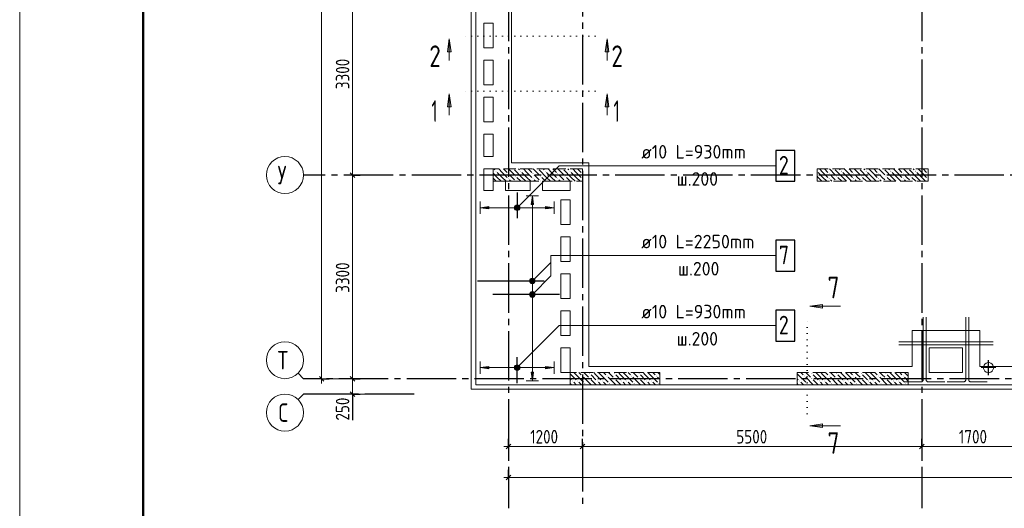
# Model space of a CAD drawing. Header units: millimetres. Extents: x 0 to 31770, y 0 to 42000.
# Tile 5 of 13: x 0 to 15960, y 15930 to 23848. Entities that reach past the tile are written whole.
import ezdxf

# ---------------------------------------------------------------- set-up
doc = ezdxf.new("R2010")
doc.units = ezdxf.units.MM
for name, pattern in [('______2', [270, 200, -70]), ('______5', [1100, 800, -100, 100, -100]), ('______9', [100, 0, -100])]:
    doc.linetypes.add(name, pattern=pattern)
for name, color, linetype, lineweight in [('Standard', 7, 'Continuous', 25), ('ЖБ Перекрытие верхний уровень', 7, 'Continuous', 35), ('ЖБ Пилон', 7, 'Continuous', 35), ('Обрамление проемов стержнями', 7, 'Continuous', 25), ('Оси', 40, '______5', 18), ('Позиционная метка линия выноска', 7, 'Continuous', 13), ('Позиционная метка номер позиции', 7, 'Continuous', 13), ('Размерная выноска', 7, 'Continuous', 13), ('Узлы символ', 7, 'Continuous', 25)]:
    doc.layers.add(name, color=color, linetype=linetype, lineweight=lineweight)
doc.layers.add('Обрамление П-обр. равн.', color=7, linetype='Continuous', lineweight=25, true_color=0x5f1e0f)
doc.styles.add('GOST 2.304-81', font='txt')
doc.styles.add('ISOCPEUR', font='txt')

msp = doc.modelspace()

# ---------------------------------------------------------------- hatches: boundary and pattern name
at = {"layer": 'ЖБ Пилон', "linetype": 'Continuous', "lineweight": 18, "transparency": 33554687}
for points in [[(7714, 21393), (7721, 21400), (7727, 21393), (7721, 21387)], [(8004, 21430), (8001, 21427), (7998, 21430)], [(8114, 21393), (8121, 21400), (8127, 21393), (8121, 21387)], [(8404, 21430), (8401, 21427), (8398, 21430)], [(8514, 21393), (8521, 21400), (8527, 21393), (8521, 21387)], [(8804, 21430), (8801, 21427), (8798, 21430)], [(8914, 21393), (8921, 21400), (8927, 21393), (8921, 21387)], [(12924, 21397), (12927, 21393), (12924, 21390)], [(13204, 21430), (13201, 21427), (13198, 21430)], [(13314, 21393), (13321, 21400), (13327, 21393), (13321, 21387)], [(13604, 21430), (13601, 21427), (13598, 21430)], [(13714, 21393), (13721, 21400), (13727, 21393), (13721, 21387)], [(14004, 21430), (14001, 21427), (13998, 21430)], [(14114, 21393), (14121, 21400), (14127, 21393), (14121, 21387)], [(14404, 21430), (14401, 21427), (14398, 21430)], [(14514, 21393), (14521, 21400), (14527, 21393), (14521, 21387)], [(7914, 21353), (7921, 21360), (7927, 21353), (7921, 21347)], [(7914, 21273), (7921, 21280), (7927, 21273), (7921, 21267)], [(8034, 21313), (8041, 21320), (8047, 21313), (8041, 21307)], [(8034, 21233), (8041, 21240), (8047, 21233), (8044, 21230), (8038, 21230)], [(8314, 21353), (8321, 21360), (8327, 21353), (8321, 21347)], [(8314, 21273), (8321, 21280), (8327, 21273), (8321, 21267)], [(8434, 21313), (8441, 21320), (8447, 21313), (8441, 21307)], [(8434, 21233), (8441, 21240), (8447, 21233), (8444, 21230), (8438, 21230)], [(8714, 21353), (8721, 21360), (8727, 21353), (8721, 21347)], [(8714, 21273), (8721, 21280), (8727, 21273), (8721, 21267)], [(8834, 21313), (8841, 21320), (8847, 21313), (8841, 21307)], [(8834, 21233), (8841, 21240), (8847, 21233), (8844, 21230), (8838, 21230)], [(9114, 21353), (9121, 21360), (9124, 21357), (9124, 21350), (9121, 21347)], [(9114, 21273), (9121, 21280), (9124, 21277), (9124, 21270), (9121, 21267)], [(13114, 21353), (13121, 21360), (13127, 21353), (13121, 21347)], [(13114, 21273), (13121, 21280), (13127, 21273), (13121, 21267)], [(13234, 21313), (13241, 21320), (13247, 21313), (13241, 21307)], [(13234, 21233), (13241, 21240), (13247, 21233), (13244, 21230), (13238, 21230)], [(13514, 21353), (13521, 21360), (13527, 21353), (13521, 21347)], [(13514, 21273), (13521, 21280), (13527, 21273), (13521, 21267)], [(13634, 21313), (13641, 21320), (13647, 21313), (13641, 21307)], [(13634, 21233), (13641, 21240), (13647, 21233), (13644, 21230), (13638, 21230)], [(13914, 21353), (13921, 21360), (13927, 21353), (13921, 21347)], [(13914, 21273), (13921, 21280), (13927, 21273), (13921, 21267)], [(14034, 21313), (14041, 21320), (14047, 21313), (14041, 21307)], [(14034, 21233), (14041, 21240), (14047, 21233), (14044, 21230), (14038, 21230)], [(14314, 21353), (14321, 21360), (14327, 21353), (14321, 21347)], [(14314, 21273), (14321, 21280), (14327, 21273), (14321, 21267)], [(14434, 21313), (14441, 21320), (14447, 21313), (14441, 21307)], [(14434, 21233), (14441, 21240), (14447, 21233), (14444, 21230), (14438, 21230)], [(14714, 21353), (14721, 21360), (14724, 21357), (14724, 21350), (14721, 21347)], [(14714, 21273), (14721, 21280), (14724, 21277), (14724, 21270), (14721, 21267)], [(9114, 18073), (9121, 18080), (9127, 18073), (9121, 18067)], [(9234, 18113), (9241, 18120), (9247, 18113), (9241, 18107)], [(9234, 18033), (9241, 18040), (9247, 18033), (9241, 18027)], [(9514, 18073), (9521, 18080), (9527, 18073), (9521, 18067)], [(9634, 18113), (9641, 18120), (9647, 18113), (9641, 18107)], [(9634, 18033), (9641, 18040), (9647, 18033), (9641, 18027)], [(9914, 18073), (9921, 18080), (9927, 18073), (9921, 18067)], [(10034, 18113), (10041, 18120), (10047, 18113), (10041, 18107)], [(10034, 18033), (10041, 18040), (10047, 18033), (10041, 18027)], [(10314, 18073), (10321, 18080), (10327, 18073), (10321, 18067)], [(12714, 18073), (12721, 18080), (12727, 18073), (12721, 18067)], [(12834, 18113), (12841, 18120), (12847, 18113), (12841, 18107)], [(12834, 18033), (12841, 18040), (12847, 18033), (12841, 18027)], [(13114, 18073), (13121, 18080), (13127, 18073), (13121, 18067)], [(13234, 18113), (13241, 18120), (13247, 18113), (13241, 18107)], [(13234, 18033), (13241, 18040), (13247, 18033), (13241, 18027)], [(13514, 18073), (13521, 18080), (13527, 18073), (13521, 18067)], [(13634, 18113), (13641, 18120), (13647, 18113), (13641, 18107)], [(13634, 18033), (13641, 18040), (13647, 18033), (13641, 18027)], [(13914, 18073), (13921, 18080), (13927, 18073), (13921, 18067)], [(14034, 18113), (14041, 18120), (14047, 18113), (14041, 18107)], [(14034, 18033), (14041, 18040), (14047, 18033), (14041, 18027)], [(14314, 18073), (14321, 18080), (14327, 18073), (14321, 18067)], [(8954, 17993), (8961, 18000), (8967, 17993), (8961, 17987)], [(9034, 17993), (9041, 18000), (9047, 17993), (9041, 17987)], [(9154, 17953), (9161, 17960), (9167, 17953), (9161, 17947)], [(9354, 17993), (9361, 18000), (9367, 17993), (9361, 17987)], [(9434, 17993), (9441, 18000), (9447, 17993), (9441, 17987)], [(9554, 17953), (9561, 17960), (9567, 17953), (9561, 17947)], [(9754, 17993), (9761, 18000), (9767, 17993), (9761, 17987)], [(9834, 17993), (9841, 18000), (9847, 17993), (9841, 17987)], [(9954, 17953), (9961, 17960), (9967, 17953), (9961, 17947)], [(10154, 17993), (10161, 18000), (10167, 17993), (10161, 17987)], [(10234, 17993), (10241, 18000), (10247, 17993), (10241, 17987)], [(10354, 17953), (10361, 17960), (10367, 17953), (10361, 17947)], [(12634, 17993), (12641, 18000), (12647, 17993), (12641, 17987)], [(12754, 17953), (12761, 17960), (12767, 17953), (12761, 17947)], [(12954, 17993), (12961, 18000), (12967, 17993), (12961, 17987)], [(13034, 17993), (13041, 18000), (13047, 17993), (13041, 17987)], [(13154, 17953), (13161, 17960), (13167, 17953), (13161, 17947)], [(13354, 17993), (13361, 18000), (13367, 17993), (13361, 17987)], [(13434, 17993), (13441, 18000), (13447, 17993), (13441, 17987)], [(13554, 17953), (13561, 17960), (13567, 17953), (13561, 17947)], [(13754, 17993), (13761, 18000), (13767, 17993), (13761, 17987)], [(13834, 17993), (13841, 18000), (13847, 17993), (13841, 17987)], [(13954, 17953), (13961, 17960), (13967, 17953), (13961, 17947)], [(14154, 17993), (14161, 18000), (14167, 17993), (14161, 17987)], [(14234, 17993), (14241, 18000), (14247, 17993), (14241, 17987)], [(14354, 17953), (14361, 17960), (14367, 17953), (14361, 17947)]]:
    msp.add_hatch(color=7, dxfattribs=at).paths.add_polyline_path(points, flags=16)
at = {"layer": 'Обрамление П-обр. равн.', "linetype": 'Continuous', "lineweight": 13, "transparency": 33554687}
for points in [[(8330, 20855), (8310, 20995), (8290, 20855)], [(8032, 20781), (8032, 20819), (8026, 20800)], [(8032, 20819), (8045, 20768), (8045, 20832)], [(8032, 20819), (8032, 20781), (8045, 20768)], [(8045, 20832), (8064, 20762), (8064, 20838)], [(8045, 20832), (8045, 20768), (8064, 20762)], [(8064, 20838), (8064, 20762), (8083, 20768)], [(8064, 20838), (8083, 20768), (8083, 20832)], [(8083, 20832), (8083, 20768), (8096, 20781)], [(8083, 20832), (8096, 20781), (8096, 20819)], [(8096, 20819), (8096, 20781), (8102, 20800)], [(8524, 20780), (8664, 20800), (8524, 20820)], [(8273, 19395), (8348, 19395), (8342, 19414)], [(8273, 19395), (8342, 19414), (8278, 19414)], [(8278, 19376), (8348, 19395), (8273, 19395)], [(8278, 19414), (8342, 19414), (8329, 19427)], [(8278, 19414), (8329, 19427), (8291, 19427)], [(8278, 19376), (8342, 19376), (8348, 19395)], [(8291, 19363), (8342, 19376), (8278, 19376)], [(8291, 19427), (8329, 19427), (8310, 19433)], [(8291, 19363), (8329, 19363), (8342, 19376)], [(8329, 19363), (8291, 19363), (8310, 19358)], [(8032, 18191), (8032, 18229), (8026, 18210)], [(8032, 18229), (8045, 18178), (8045, 18242)], [(8032, 18229), (8032, 18191), (8045, 18178)], [(8045, 18242), (8064, 18173), (8064, 18248)], [(8045, 18242), (8045, 18178), (8064, 18173)], [(8064, 18248), (8064, 18173), (8083, 18178)], [(8064, 18248), (8083, 18178), (8083, 18242)], [(8083, 18242), (8083, 18178), (8096, 18191)], [(8083, 18242), (8096, 18191), (8096, 18229)], [(8096, 18229), (8096, 18191), (8102, 18210)], [(8524, 18190), (8664, 18210), (8524, 18230)]]:
    msp.add_hatch(color=7, dxfattribs=at).paths.add_polyline_path(points)
for points in [[(7604, 20780), (7464, 20800), (7604, 20820)], [(7604, 18190), (7464, 18210), (7604, 18230)], [(8330, 18135), (8310, 17995), (8290, 18135)]]:
    msp.add_hatch(color=7, dxfattribs=at).paths.add_polyline_path(points, flags=16)
at = {"layer": 'Позиционная метка номер позиции', "linetype": 'Continuous', "lineweight": 13, "transparency": 33554687}
for points in [[(8021, 20811), (8096, 20768), (8032, 20832)], [(8021, 20789), (8075, 20757), (8021, 20811)], [(8021, 20811), (8075, 20757), (8096, 20768)], [(8053, 20757), (8021, 20789), (8032, 20768)], [(8021, 20789), (8053, 20757), (8075, 20757)], [(8032, 20832), (8107, 20789), (8053, 20843)], [(8032, 20832), (8096, 20768), (8107, 20789)], [(8053, 20843), (8107, 20789), (8107, 20811)], [(8053, 20843), (8107, 20811), (8075, 20843)], [(8075, 20843), (8107, 20811), (8096, 20832)], [(8267, 19626), (8342, 19583), (8278, 19647)], [(8278, 19647), (8353, 19604), (8299, 19658)], [(8278, 19647), (8342, 19583), (8353, 19604)], [(8299, 19658), (8353, 19604), (8353, 19626)], [(8299, 19658), (8353, 19626), (8322, 19658)], [(8322, 19658), (8353, 19626), (8342, 19647)], [(8267, 19604), (8322, 19572), (8267, 19626)], [(8267, 19626), (8322, 19572), (8342, 19583)], [(8299, 19572), (8267, 19604), (8278, 19583)], [(8267, 19604), (8299, 19572), (8322, 19572)], [(8267, 19406), (8342, 19363), (8278, 19427)], [(8267, 19384), (8322, 19352), (8267, 19406)], [(8267, 19406), (8322, 19352), (8342, 19363)], [(8299, 19352), (8267, 19384), (8278, 19363)], [(8267, 19384), (8299, 19352), (8322, 19352)], [(8278, 19427), (8353, 19384), (8299, 19438)], [(8278, 19427), (8342, 19363), (8353, 19384)], [(8299, 19438), (8353, 19384), (8353, 19406)], [(8299, 19438), (8353, 19406), (8322, 19438)], [(8322, 19438), (8353, 19406), (8342, 19427)], [(8021, 18221), (8096, 18178), (8032, 18242)], [(8021, 18199), (8075, 18167), (8021, 18221)], [(8021, 18221), (8075, 18167), (8096, 18178)], [(8053, 18167), (8021, 18199), (8032, 18178)], [(8021, 18199), (8053, 18167), (8075, 18167)], [(8032, 18242), (8107, 18199), (8053, 18253)], [(8032, 18242), (8096, 18178), (8107, 18199)], [(8053, 18253), (8107, 18199), (8107, 18221)], [(8053, 18253), (8107, 18221), (8075, 18253)], [(8075, 18253), (8107, 18221), (8096, 18242)]]:
    msp.add_hatch(color=7, dxfattribs=at).paths.add_polyline_path(points)
at = {"layer": 'Узлы символ', "linetype": 'Continuous', "lineweight": 13, "transparency": 33554687}
for points in [[(6933, 23326), (6963, 23536), (6993, 23326)], [(9490, 23326), (9520, 23536), (9550, 23326)], [(6933, 22436), (6963, 22646), (6993, 22436)], [(9490, 22436), (9520, 22646), (9550, 22436)], [(13015, 19175), (12805, 19205), (13015, 19235)], [(13015, 17238), (12805, 17268), (13015, 17298)]]:
    msp.add_hatch(color=7, dxfattribs=at).paths.add_polyline_path(points, flags=16)

# ---------------------------------------------------------------- linework, layer by layer
at = {"layer": 'Standard', "color": 7, "linetype": 'Continuous', "lineweight": 13, "transparency": 33554687}
for p, q in [((5394, 24630), (5394, 21330)), ((5394, 21330), (5394, 18030)), ((4600, 18030), (4512, 18118)), ((4600, 18030), (5802, 18030)), ((4894, 18030), (4894, 17955)), ((5394, 18030), (5394, 17780)), ((4600, 17780), (4512, 17692)), ((4600, 17780), (5802, 17780)), ((5394, 17780), (5394, 17705)), ((7924, 16930), (7849, 16930)), ((7924, 16930), (9124, 16930)), ((9124, 16930), (14624, 16930)), ((14624, 16930), (16324, 16930)), ((7924, 16430), (7849, 16430)), ((7924, 16430), (26374, 16430))]:
    msp.add_line(p, q, dxfattribs=at)
at = {"layer": 'Standard', "color": 251, "linetype": 'Continuous', "lineweight": -3, "true_color": 0x656565, "transparency": 33554687}
for p, q in [((5394, 21330), (5269, 21330)), ((5394, 21330), (5519, 21330)), ((5394, 21330), (5394, 21330)), ((4894, 18030), (4769, 18030)), ((4894, 18030), (5019, 18030)), ((4894, 18030), (4894, 18030)), ((5394, 18030), (5269, 18030)), ((5394, 18030), (5519, 18030)), ((5394, 18030), (5394, 18030)), ((5394, 17780), (5269, 17780)), ((5394, 17780), (5519, 17780)), ((5394, 17780), (5394, 17780)), ((7924, 16930), (7924, 17055)), ((7924, 16930), (7924, 16805)), ((7924, 16930), (7924, 16930)), ((9124, 16930), (9124, 17055)), ((9124, 16930), (9124, 16805)), ((9124, 16930), (9124, 16930)), ((14624, 16930), (14624, 17055)), ((14624, 16930), (14624, 16805)), ((14624, 16930), (14624, 16930)), ((7924, 16430), (7924, 16555)), ((7924, 16430), (7924, 16305)), ((7924, 16430), (7924, 16430))]:
    msp.add_line(p, q, dxfattribs=at)
at = {"layer": 'Standard', "color": 7, "linetype": 'Continuous', "lineweight": 25, "transparency": 33554687}
for p, q in [((5357, 21367), (5431, 21292)), ((4857, 18068), (4931, 17992)), ((5357, 18068), (5431, 17992)), ((5357, 17817), (5431, 17742)), ((7886, 16892), (7961, 16968)), ((9086, 16892), (9161, 16968)), ((14586, 16892), (14661, 16968)), ((7886, 16392), (7961, 16468))]:
    msp.add_line(p, q, dxfattribs=at)
at = {"layer": 'Standard', "color": 8, "linetype": '______5', "lineweight": -3, "transparency": 33554687}
for p, q in [((15824, 18210), (15585, 18210)), ((15704, 18090), (15704, 18330))]:
    msp.add_line(p, q, dxfattribs=at)
at = {"layer": 'Standard', "color": 7, "linetype": 'Continuous', "lineweight": 13, "transparency": 33554687}
msp.add_lwpolyline([(0, 0), (29700, 0), (29700, 42000), (0, 42000), (0, 0)], close=True, dxfattribs=at)
at = {"layer": 'Standard', "color": 7, "linetype": 'Continuous', "lineweight": 50, "transparency": 33554687}
msp.add_lwpolyline([(2000, 41500), (29200, 41500), (29200, 500), (2000, 500), (2000, 41500)], close=True, dxfattribs=at)
at = {"layer": 'Standard', "color": 254, "linetype": 'Continuous', "lineweight": 18, "true_color": 0xc4c4ff, "transparency": 33554687}
msp.add_lwpolyline([(7319, 17859), (22425, 17859), (22425, 39571), (7319, 39571), (7319, 17859)], dxfattribs=at)
at = {"layer": 'Standard', "color": 7, "linetype": 'Continuous', "lineweight": 13, "transparency": 33554687}
msp.add_lwpolyline([(4894, 39070), (4894, 28141), (4894, 28141), (4894, 18030)], dxfattribs=at)
at = {"layer": 'ЖБ Перекрытие верхний уровень', "color": 7, "linetype": 'Continuous', "lineweight": 18, "transparency": 33554687}
for p, q in [((7394, 39500), (7394, 17930)), ((7524, 23390), (7524, 23790)), ((7524, 23790), (7674, 23790)), ((7674, 23790), (7674, 23390)), ((7674, 23390), (7524, 23390)), ((7524, 22790), (7524, 23190)), ((7524, 23190), (7674, 23190)), ((7674, 23190), (7674, 22790)), ((7674, 22790), (7524, 22790)), ((7524, 22190), (7524, 22590)), ((7524, 22590), (7674, 22590)), ((7674, 22590), (7674, 22190)), ((7674, 22190), (7524, 22190)), ((7524, 21630), (7524, 21990)), ((7524, 21990), (7674, 21990)), ((7674, 21990), (7674, 21630)), ((7674, 21630), (7524, 21630)), ((7524, 21080), (7524, 21430)), ((7524, 21430), (7674, 21430)), ((7674, 21430), (7674, 21080)), ((7874, 21080), (7874, 21230)), ((7874, 21230), (8274, 21230)), ((8274, 21230), (8274, 21080)), ((8474, 21230), (8924, 21230)), ((8474, 21080), (8474, 21230)), ((8924, 21230), (8924, 21080)), ((7674, 21080), (7524, 21080)), ((8274, 21080), (7874, 21080)), ((8924, 21080), (8474, 21080)), ((8774, 20530), (8774, 20930)), ((8774, 20930), (8924, 20930)), ((8924, 20930), (8924, 20530)), ((8924, 20530), (8774, 20530)), ((8774, 19930), (8774, 20330)), ((8774, 20330), (8924, 20330)), ((8924, 20330), (8924, 19930)), ((8924, 19930), (8774, 19930)), ((8774, 19330), (8774, 19730)), ((8774, 19730), (8924, 19730)), ((8924, 19730), (8924, 19330)), ((8924, 19330), (8774, 19330)), ((8774, 18730), (8774, 19130)), ((8774, 19130), (8924, 19130)), ((8924, 19130), (8924, 18730)), ((8924, 18730), (8774, 18730)), ((8774, 18130), (8774, 18530)), ((8774, 18530), (8924, 18530)), ((8924, 18530), (8924, 18130)), ((15284, 18530), (14744, 18530)), ((14744, 18530), (14744, 18130)), ((15284, 18130), (15284, 18530)), ((15632, 18247), (15625, 18223)), ((15625, 18223), (15625, 18197)), ((15625, 18197), (15632, 18173)), ((15647, 18267), (15632, 18247)), ((15668, 18282), (15647, 18267)), ((15692, 18290), (15668, 18282)), ((15717, 18290), (15692, 18290)), ((15741, 18282), (15717, 18290)), ((15761, 18267), (15741, 18282)), ((15776, 18247), (15761, 18267)), ((15784, 18223), (15776, 18247)), ((15776, 18173), (15784, 18197)), ((15784, 18197), (15784, 18223)), ((8924, 18130), (8774, 18130)), ((14744, 18130), (15284, 18130)), ((15632, 18173), (15647, 18153)), ((15647, 18153), (15668, 18138)), ((15668, 18138), (15692, 18130)), ((15692, 18130), (15717, 18130)), ((15717, 18130), (15741, 18138)), ((15741, 18138), (15761, 18153)), ((15761, 18153), (15776, 18173)), ((7394, 17930), (22024, 17930))]:
    msp.add_line(p, q, dxfattribs=at)
at = {"layer": 'ЖБ Пилон', "color": 253, "linetype": '______2', "lineweight": 13, "true_color": 0xa0a0a0, "transparency": 33554687}
for p, q in [((9124, 21430), (7674, 21430)), ((7674, 21430), (7674, 21230)), ((9124, 21230), (9124, 21430)), ((14724, 21430), (12924, 21430)), ((12924, 21430), (12924, 21230)), ((14724, 21230), (14724, 21430)), ((7674, 21230), (9124, 21230)), ((12924, 21230), (14724, 21230)), ((10374, 18130), (8924, 18130)), ((8924, 18130), (8924, 17930)), ((10374, 17930), (10374, 18130)), ((14404, 18130), (12604, 18130)), ((12604, 18130), (12604, 17930)), ((14404, 17930), (14404, 18130)), ((8924, 17930), (10374, 17930)), ((12604, 17930), (14404, 17930))]:
    msp.add_line(p, q, dxfattribs=at)
at = {"layer": 'ЖБ Пилон', "color": 9, "linetype": 'Continuous', "lineweight": 18, "true_color": 0xc7c7c7, "transparency": 33554687}
for p, q in [((7684, 21430), (7701, 21413)), ((7821, 21373), (7764, 21430)), ((7844, 21430), (7901, 21373)), ((7924, 21430), (8021, 21333)), ((8141, 21293), (8021, 21413)), ((8084, 21430), (8101, 21413)), ((8221, 21373), (8164, 21430)), ((8244, 21430), (8301, 21373)), ((8324, 21430), (8421, 21333)), ((8541, 21293), (8421, 21413)), ((8484, 21430), (8501, 21413)), ((8621, 21373), (8564, 21430)), ((8644, 21430), (8701, 21373)), ((8724, 21430), (8821, 21333)), ((8941, 21293), (8821, 21413)), ((8884, 21430), (8901, 21413)), ((9021, 21373), (8964, 21430)), ((9044, 21430), (9101, 21373)), ((13021, 21373), (12964, 21430)), ((13044, 21430), (13101, 21373)), ((13124, 21430), (13221, 21333)), ((13341, 21293), (13221, 21413)), ((13284, 21430), (13301, 21413)), ((13421, 21373), (13364, 21430)), ((13444, 21430), (13501, 21373)), ((13524, 21430), (13621, 21333)), ((13741, 21293), (13621, 21413)), ((13684, 21430), (13701, 21413)), ((13821, 21373), (13764, 21430)), ((13844, 21430), (13901, 21373)), ((13924, 21430), (14021, 21333)), ((14141, 21293), (14021, 21413)), ((14084, 21430), (14101, 21413)), ((14221, 21373), (14164, 21430)), ((14244, 21430), (14301, 21373)), ((14324, 21430), (14421, 21333)), ((14541, 21293), (14421, 21413)), ((14484, 21430), (14501, 21413)), ((14621, 21373), (14564, 21430)), ((14644, 21430), (14701, 21373)), ((7741, 21293), (7674, 21360)), ((7674, 21280), (7724, 21230)), ((7741, 21373), (7821, 21293)), ((7741, 21293), (7804, 21230)), ((7821, 21373), (7901, 21293)), ((7821, 21293), (7884, 21230)), ((7981, 21293), (7941, 21333)), ((7941, 21253), (7964, 21230)), ((8021, 21253), (7981, 21293)), ((8061, 21293), (8124, 21230)), ((8141, 21373), (8221, 21293)), ((8141, 21293), (8204, 21230)), ((8221, 21373), (8301, 21293)), ((8221, 21293), (8284, 21230)), ((8381, 21293), (8341, 21333)), ((8341, 21253), (8364, 21230)), ((8421, 21253), (8381, 21293)), ((8461, 21293), (8524, 21230)), ((8541, 21373), (8621, 21293)), ((8541, 21293), (8604, 21230)), ((8621, 21373), (8701, 21293)), ((8621, 21293), (8684, 21230)), ((8781, 21293), (8741, 21333)), ((8741, 21253), (8764, 21230)), ((8821, 21253), (8781, 21293)), ((8861, 21293), (8924, 21230)), ((8941, 21373), (9021, 21293)), ((8941, 21293), (9004, 21230)), ((9021, 21373), (9101, 21293)), ((9021, 21293), (9084, 21230)), ((12941, 21293), (12924, 21310)), ((12924, 21230), (12924, 21230)), ((12941, 21373), (13021, 21293)), ((12941, 21293), (13004, 21230)), ((13021, 21373), (13101, 21293)), ((13021, 21293), (13084, 21230)), ((13181, 21293), (13141, 21333)), ((13141, 21253), (13164, 21230)), ((13221, 21253), (13181, 21293)), ((13261, 21293), (13324, 21230)), ((13341, 21373), (13421, 21293)), ((13341, 21293), (13404, 21230)), ((13421, 21373), (13501, 21293)), ((13421, 21293), (13484, 21230)), ((13581, 21293), (13541, 21333)), ((13541, 21253), (13564, 21230)), ((13621, 21253), (13581, 21293)), ((13661, 21293), (13724, 21230)), ((13741, 21373), (13821, 21293)), ((13741, 21293), (13804, 21230)), ((13821, 21373), (13901, 21293)), ((13821, 21293), (13884, 21230)), ((13981, 21293), (13941, 21333)), ((13941, 21253), (13964, 21230)), ((14021, 21253), (13981, 21293)), ((14061, 21293), (14124, 21230)), ((14141, 21373), (14221, 21293)), ((14141, 21293), (14204, 21230)), ((14221, 21373), (14301, 21293)), ((14221, 21293), (14284, 21230)), ((14381, 21293), (14341, 21333)), ((14341, 21253), (14364, 21230)), ((14421, 21253), (14381, 21293)), ((14461, 21293), (14524, 21230)), ((14541, 21373), (14621, 21293)), ((14541, 21293), (14604, 21230)), ((14621, 21373), (14701, 21293)), ((14621, 21293), (14684, 21230)), ((8941, 18093), (8924, 18110)), ((8941, 18093), (9021, 18013)), ((8984, 18130), (9021, 18093)), ((9021, 18093), (9141, 17973)), ((9064, 18130), (9101, 18093)), ((9141, 18053), (9261, 17933)), ((9181, 18093), (9144, 18130)), ((9221, 18053), (9181, 18093)), ((9261, 18093), (9341, 18013)), ((9341, 18093), (9304, 18130)), ((9341, 18093), (9421, 18013)), ((9384, 18130), (9421, 18093)), ((9421, 18093), (9541, 17973)), ((9464, 18130), (9501, 18093)), ((9541, 18053), (9661, 17933)), ((9581, 18093), (9544, 18130)), ((9621, 18053), (9581, 18093)), ((9661, 18093), (9741, 18013)), ((9741, 18093), (9704, 18130)), ((9741, 18093), (9821, 18013)), ((9784, 18130), (9821, 18093)), ((9821, 18093), (9941, 17973)), ((9864, 18130), (9901, 18093)), ((9941, 18053), (10061, 17933)), ((9981, 18093), (9944, 18130)), ((10021, 18053), (9981, 18093)), ((10061, 18093), (10141, 18013)), ((10141, 18093), (10104, 18130)), ((10141, 18093), (10221, 18013)), ((10184, 18130), (10221, 18093)), ((10221, 18093), (10341, 17973)), ((10264, 18130), (10301, 18093)), ((10341, 18053), (10374, 18020)), ((10374, 18100), (10344, 18130)), ((12604, 18110), (12621, 18093)), ((12621, 18093), (12741, 17973)), ((12664, 18130), (12701, 18093)), ((12741, 18053), (12861, 17933)), ((12781, 18093), (12744, 18130)), ((12821, 18053), (12781, 18093)), ((12861, 18093), (12941, 18013)), ((12941, 18093), (12904, 18130)), ((12941, 18093), (13021, 18013)), ((12984, 18130), (13021, 18093)), ((13021, 18093), (13141, 17973)), ((13064, 18130), (13101, 18093)), ((13141, 18053), (13261, 17933)), ((13181, 18093), (13144, 18130)), ((13221, 18053), (13181, 18093)), ((13261, 18093), (13341, 18013)), ((13341, 18093), (13304, 18130)), ((13341, 18093), (13421, 18013)), ((13384, 18130), (13421, 18093)), ((13421, 18093), (13541, 17973)), ((13464, 18130), (13501, 18093)), ((13541, 18053), (13661, 17933)), ((13581, 18093), (13544, 18130)), ((13621, 18053), (13581, 18093)), ((13661, 18093), (13741, 18013)), ((13741, 18093), (13704, 18130)), ((13741, 18093), (13821, 18013)), ((13784, 18130), (13821, 18093)), ((13821, 18093), (13941, 17973)), ((13864, 18130), (13901, 18093)), ((13941, 18053), (14061, 17933)), ((13981, 18093), (13944, 18130)), ((14021, 18053), (13981, 18093)), ((14061, 18093), (14141, 18013)), ((14141, 18093), (14104, 18130)), ((14141, 18093), (14221, 18013)), ((14184, 18130), (14221, 18093)), ((14221, 18093), (14341, 17973)), ((14264, 18130), (14301, 18093)), ((14341, 18053), (14404, 17990)), ((14381, 18093), (14344, 18130)), ((14404, 18070), (14381, 18093)), ((8924, 18030), (8941, 18013)), ((8924, 17950), (8944, 17930)), ((9021, 17933), (8981, 17973)), ((9024, 17930), (9021, 17933)), ((9061, 17973), (9104, 17930)), ((9181, 17933), (9184, 17930)), ((9261, 18013), (9344, 17930)), ((9421, 17933), (9381, 17973)), ((9424, 17930), (9421, 17933)), ((9461, 17973), (9504, 17930)), ((9581, 17933), (9584, 17930)), ((9661, 18013), (9744, 17930)), ((9821, 17933), (9781, 17973)), ((9824, 17930), (9821, 17933)), ((9861, 17973), (9904, 17930)), ((9981, 17933), (9984, 17930)), ((10061, 18013), (10144, 17930)), ((10221, 17933), (10181, 17973)), ((10224, 17930), (10221, 17933)), ((10261, 17973), (10304, 17930)), ((12604, 18030), (12621, 18013)), ((12621, 17933), (12604, 17950)), ((12624, 17930), (12621, 17933)), ((12661, 17973), (12704, 17930)), ((12781, 17933), (12784, 17930)), ((12861, 18013), (12944, 17930)), ((13021, 17933), (12981, 17973)), ((13024, 17930), (13021, 17933)), ((13061, 17973), (13104, 17930)), ((13181, 17933), (13184, 17930)), ((13261, 18013), (13344, 17930)), ((13421, 17933), (13381, 17973)), ((13424, 17930), (13421, 17933)), ((13461, 17973), (13504, 17930)), ((13581, 17933), (13584, 17930)), ((13661, 18013), (13744, 17930)), ((13821, 17933), (13781, 17973)), ((13824, 17930), (13821, 17933)), ((13861, 17973), (13904, 17930)), ((13981, 17933), (13984, 17930)), ((14061, 18013), (14144, 17930)), ((14221, 17933), (14181, 17973)), ((14224, 17930), (14221, 17933)), ((14261, 17973), (14304, 17930)), ((14381, 17933), (14384, 17930))]:
    msp.add_line(p, q, dxfattribs=at)
at = {"layer": 'Обрамление П-обр. равн.', "color": 7, "linetype": 'Continuous', "lineweight": 13, "transparency": 33554687}
for p, q in [((10056, 21480), (12098, 21480)), ((10056, 20025), (12142, 20025)), ((10056, 18890), (12098, 18890))]:
    msp.add_line(p, q, dxfattribs=at)
at = {"layer": 'Обрамление П-обр. равн.', "color": 7, "linetype": 'Continuous', "lineweight": 25, "transparency": 33554687}
for p, q in [((8064, 21050), (8064, 20630)), ((7419, 19615), (8499, 19615)), ((8749, 19395), (7669, 19395)), ((8064, 17960), (8064, 18380))]:
    msp.add_line(p, q, dxfattribs=at)
at = {"layer": 'Обрамление П-обр. равн.', "color": 251, "linetype": 'Continuous', "lineweight": 13, "true_color": 0x494949, "transparency": 33554687}
for p, q in [((8310, 20995), (8210, 20995)), ((8310, 20995), (8290, 20855)), ((8330, 20855), (8310, 20995)), ((8310, 20995), (8410, 20995)), ((8310, 20995), (8310, 20995)), ((7464, 20800), (7464, 20900)), ((7464, 20800), (7604, 20820)), ((7604, 20780), (7464, 20800)), ((7464, 20800), (7464, 20700)), ((7464, 20800), (7464, 20800)), ((7604, 20820), (7604, 20780)), ((7604, 20800), (8034, 20800)), ((8064, 20838), (8064, 20838)), ((8064, 20762), (8064, 20762)), ((8094, 20800), (8524, 20800)), ((8290, 20855), (8330, 20855)), ((8310, 19425), (8310, 20855)), ((8664, 20800), (8524, 20820)), ((8524, 20820), (8524, 20780)), ((8524, 20780), (8664, 20800)), ((8664, 20800), (8664, 20900)), ((8664, 20800), (8664, 20700)), ((8664, 20800), (8664, 20800)), ((8273, 19395), (8273, 19395)), ((8310, 18135), (8310, 19365)), ((8348, 19395), (8348, 19395)), ((7464, 18210), (7464, 18310)), ((7464, 18210), (7604, 18230)), ((7604, 18190), (7464, 18210)), ((7464, 18210), (7464, 18110)), ((7464, 18210), (7464, 18210)), ((7604, 18230), (7604, 18190)), ((7604, 18210), (8034, 18210)), ((8064, 18248), (8064, 18248)), ((8094, 18210), (8524, 18210)), ((8664, 18210), (8524, 18230)), ((8524, 18230), (8524, 18190)), ((8524, 18190), (8664, 18210)), ((8664, 18210), (8664, 18310)), ((8664, 18210), (8664, 18110)), ((8664, 18210), (8664, 18210)), ((8064, 18173), (8064, 18173)), ((8310, 17995), (8290, 18135)), ((8290, 18135), (8330, 18135)), ((8330, 18135), (8310, 17995)), ((8310, 17995), (8210, 17995)), ((8310, 17995), (8410, 17995)), ((8310, 17995), (8310, 17995))]:
    msp.add_line(p, q, dxfattribs=at)
at = {"layer": 'Обрамление П-обр. равн.', "color": 7, "linetype": 'Continuous', "lineweight": 25, "transparency": 33554687}
for points in [[(12256, 21230), (12566, 21230), (12566, 21730), (12256, 21730), (12256, 21230)], [(12256, 19775), (12566, 19775), (12566, 20275), (12256, 20275), (12256, 19775)], [(12256, 18640), (12566, 18640), (12566, 19140), (12256, 19140), (12256, 18640)]]:
    msp.add_lwpolyline(points, dxfattribs=at)
at = {"layer": 'Обрамление П-обр. равн.', "color": 251, "linetype": 'Continuous', "lineweight": 13, "true_color": 0x494949, "transparency": 33554687}
for centre in [(8064, 20800), (8310, 19395), (8064, 18210)]:
    msp.add_circle(centre, 37.5, dxfattribs=at)
at = {"layer": 'Обрамление проемов стержнями', "color": 7, "linetype": 'Continuous', "lineweight": 18, "transparency": 33554687}
for p, q in [((14249, 18630), (15779, 18630)), ((14249, 18630), (15779, 18630)), ((14249, 18580), (15779, 18580)), ((14249, 18580), (15779, 18580))]:
    msp.add_line(p, q, dxfattribs=at)
for points in [[(14644, 19025), (14644, 18009), (14643, 18003), (14641, 17998), (14639, 17993), (14635, 17989), (14631, 17985), (14626, 17983), (14621, 17981), (14615, 17980), (14344, 17980)], [(14644, 19025), (14644, 18009), (14643, 18003), (14641, 17998), (14639, 17993), (14635, 17989), (14631, 17985), (14626, 17983), (14621, 17981), (14615, 17980), (14344, 17980)], [(14644, 19025), (14644, 18009), (14643, 18003), (14641, 17998), (14639, 17993), (14635, 17989), (14631, 17985), (14626, 17983), (14621, 17981), (14615, 17980), (14344, 17980)], [(14644, 19025), (14644, 18009), (14643, 18003), (14641, 17998), (14639, 17993), (14635, 17989), (14631, 17985), (14626, 17983), (14621, 17981), (14615, 17980), (14344, 17980)], [(14694, 19025), (14694, 18009), (14695, 18003), (14697, 17998), (14699, 17993), (14703, 17989), (14707, 17985), (14712, 17983), (14717, 17981), (14723, 17980), (14994, 17980)], [(14694, 19025), (14694, 18009), (14695, 18003), (14697, 17998), (14699, 17993), (14703, 17989), (14707, 17985), (14712, 17983), (14717, 17981), (14723, 17980), (14994, 17980)], [(14694, 19025), (14694, 18009), (14695, 18003), (14697, 17998), (14699, 17993), (14703, 17989), (14707, 17985), (14712, 17983), (14717, 17981), (14723, 17980), (14994, 17980)], [(14694, 19025), (14694, 18009), (14695, 18003), (14697, 17998), (14699, 17993), (14703, 17989), (14707, 17985), (14712, 17983), (14717, 17981), (14723, 17980), (14994, 17980)], [(15334, 19025), (15334, 18009), (15333, 18003), (15331, 17998), (15329, 17993), (15325, 17989), (15321, 17985), (15316, 17983), (15311, 17981), (15305, 17980), (15034, 17980)], [(15334, 19025), (15334, 18009), (15333, 18003), (15331, 17998), (15329, 17993), (15325, 17989), (15321, 17985), (15316, 17983), (15311, 17981), (15305, 17980), (15034, 17980)], [(15334, 19025), (15334, 18009), (15333, 18003), (15331, 17998), (15329, 17993), (15325, 17989), (15321, 17985), (15316, 17983), (15311, 17981), (15305, 17980), (15034, 17980)], [(15334, 19025), (15334, 18009), (15333, 18003), (15331, 17998), (15329, 17993), (15325, 17989), (15321, 17985), (15316, 17983), (15311, 17981), (15305, 17980), (15034, 17980)], [(15384, 19025), (15384, 18009), (15385, 18003), (15387, 17998), (15389, 17993), (15393, 17989), (15397, 17985), (15402, 17983), (15407, 17981), (15413, 17980), (15684, 17980)], [(15384, 19025), (15384, 18009), (15385, 18003), (15387, 17998), (15389, 17993), (15393, 17989), (15397, 17985), (15402, 17983), (15407, 17981), (15413, 17980), (15684, 17980)], [(15384, 19025), (15384, 18009), (15385, 18003), (15387, 17998), (15389, 17993), (15393, 17989), (15397, 17985), (15402, 17983), (15407, 17981), (15413, 17980), (15684, 17980)], [(15384, 19025), (15384, 18009), (15385, 18003), (15387, 17998), (15389, 17993), (15393, 17989), (15397, 17985), (15402, 17983), (15407, 17981), (15413, 17980), (15684, 17980)]]:
    msp.add_lwpolyline(points, dxfattribs=at)
at = {"layer": 'Оси', "color": 8, "linetype": '______5', "lineweight": -3, "transparency": 33554687}
for p, q in [((9124, 40100), (9124, 15930)), ((7924, 39700), (7924, 15930)), ((14624, 39700), (14624, 15930)), ((22554, 21330), (4600, 21330)), ((23574, 18030), (4600, 18030)), ((6394, 17780), (4600, 17780))]:
    msp.add_line(p, q, dxfattribs=at)
at = {"layer": 'Оси', "color": 7, "linetype": 'Continuous', "lineweight": 13, "transparency": 33554687}
for centre in [(4300, 21330), (4300, 18330), (4300, 17480)]:
    msp.add_circle(centre, 300, dxfattribs=at)
at = {"layer": 'Позиционная метка линия выноска', "color": 251, "linetype": 'Continuous', "lineweight": 13, "true_color": 0x494949, "transparency": 33554687}
msp.add_lwpolyline([(9224, 39120), (9224, 35570), (7974, 35570), (7974, 32050), (9224, 32050), (9224, 25050), (7974, 25050), (7974, 21530), (9224, 21530), (9224, 18230), (14464, 18230), (14464, 18810), (15564, 18810), (15564, 18230), (21974, 18230)], dxfattribs=at)
at = {"layer": 'Позиционная метка номер позиции', "color": 7, "linetype": 'Continuous', "lineweight": 13, "transparency": 33554687}
for p, q in [((8032, 20832), (8032, 20832)), ((8032, 20768), (8032, 20768)), ((8096, 20832), (8096, 20832)), ((8096, 20768), (8096, 20768)), ((8278, 19647), (8278, 19647)), ((8342, 19647), (8342, 19647)), ((8278, 19583), (8278, 19583)), ((8342, 19583), (8342, 19583)), ((8278, 19427), (8278, 19427)), ((8278, 19363), (8278, 19363)), ((8342, 19427), (8342, 19427)), ((8342, 19363), (8342, 19363)), ((8032, 18242), (8032, 18242)), ((8096, 18242), (8096, 18242)), ((8032, 18178), (8032, 18178)), ((8096, 18178), (8096, 18178))]:
    msp.add_line(p, q, dxfattribs=at)
for points in [[(8064, 20800), (8744, 21480), (12256, 21480)], [(8310, 19395), (8610, 19695), (8610, 20025), (12256, 20025)], [(8310, 19615), (8610, 19915), (8610, 20025), (12256, 20025)], [(8064, 18210), (8744, 18890), (12256, 18890)]]:
    msp.add_lwpolyline(points, dxfattribs=at)
for centre in [(8064, 20800), (8310, 19615), (8310, 19395), (8064, 18210)]:
    msp.add_circle(centre, 45, dxfattribs=at)
at = {"layer": 'Размерная выноска', "color": 7, "linetype": 'Continuous', "lineweight": 25, "transparency": 33554687}
msp.add_line((5394, 17780), (5394, 17360), dxfattribs=at)
at = {"layer": 'Узлы символ', "color": 7, "linetype": 'Continuous', "lineweight": 13, "transparency": 33554687}
for p, q in [((6933, 23326), (6963, 23536)), ((6963, 23536), (6963, 23189)), ((6963, 23536), (6963, 23536)), ((6963, 23536), (6963, 23536)), ((6963, 23536), (6963, 23536)), ((6963, 23536), (6993, 23326)), ((9490, 23326), (9520, 23536)), ((9520, 23536), (9520, 23189)), ((9520, 23536), (9520, 23536)), ((9520, 23536), (9520, 23536)), ((9520, 23536), (9520, 23536)), ((9520, 23536), (9550, 23326)), ((6993, 23326), (6933, 23326)), ((6963, 23326), (6963, 23311)), ((9550, 23326), (9490, 23326)), ((9520, 23326), (9520, 23311)), ((6933, 22436), (6963, 22646)), ((6963, 22646), (6963, 22299)), ((6963, 22646), (6963, 22646)), ((6963, 22646), (6963, 22646)), ((6963, 22646), (6963, 22646)), ((6963, 22646), (6993, 22436)), ((9490, 22436), (9520, 22646)), ((9520, 22646), (9520, 22299)), ((9520, 22646), (9520, 22646)), ((9520, 22646), (9520, 22646)), ((9520, 22646), (9520, 22646)), ((9520, 22646), (9550, 22436)), ((6993, 22436), (6933, 22436)), ((6963, 22436), (6963, 22421)), ((9550, 22436), (9490, 22436)), ((9520, 22436), (9520, 22421)), ((12805, 19205), (13015, 19235)), ((12805, 19205), (13305, 19205)), ((12805, 19205), (12805, 19205)), ((12805, 19205), (12805, 19205)), ((12805, 19205), (12805, 19205)), ((13015, 19175), (12805, 19205)), ((13015, 19235), (13015, 19175)), ((13015, 19205), (13030, 19205)), ((12805, 17268), (13015, 17298)), ((12805, 17268), (13305, 17268)), ((12805, 17268), (12805, 17268)), ((12805, 17268), (12805, 17268)), ((12805, 17268), (12805, 17268)), ((13015, 17238), (12805, 17268)), ((13015, 17298), (13015, 17238)), ((13015, 17268), (13030, 17268))]:
    msp.add_line(p, q, dxfattribs=at)
at = {"layer": 'Узлы символ', "color": 7, "linetype": '______9', "lineweight": 13, "transparency": 33554687}
for p, q in [((9326, 23578), (7186, 23578)), ((9326, 22688), (7186, 22688)), ((12763, 17461), (12763, 18982))]:
    msp.add_line(p, q, dxfattribs=at)

# ---------------------------------------------------------------- texts
at = {"layer": 'Standard', "color": 7, "linetype": 'Continuous', "lineweight": 25, "transparency": 33554687, "char_height": 220, "attachment_point": 7, "rotation": 90, "style": 'GOST 2.304-81'}
for s, insert, width in [('3300', (5344, 22722), 641.47), ('3300', (5344, 19422), 641.47), ('250', (5344, 17352), 516.4)]:
    msp.add_mtext(s, dxfattribs=dict(at, insert=insert, width=width))
at = {"layer": 'Standard', "color": 7, "linetype": 'Continuous', "lineweight": 25, "transparency": 33554687, "char_height": 220, "attachment_point": 7, "style": 'GOST 2.304-81'}
for s, insert, width in [('1200', (8274, 16980), 625.73), ('5500', (11616, 16980), 641.48), ('1700', (15224, 16980), 625.74)]:
    msp.add_mtext(s, dxfattribs=dict(at, insert=insert, width=width))
at = {"layer": 'Обрамление П-обр. равн.', "color": 7, "linetype": 'Continuous', "lineweight": 13, "transparency": 33554687, "attachment_point": 7, "style": 'ISOCPEUR'}
for s, insert, char_height, width in [('\\W0.96;ø10 L=930mm ', (10076, 21597), 220, 1996.29), ('\\W0.78;2', (12306, 21340), 300, 326.41), ('\\W0.95;ш.200 ', (10648, 21157), 220, 962.14), ('\\W0.96;ø10 L=2250mm ', (10076, 20142), 220, 2150.52), ('\\W0.78;7', (12306, 19885), 300, 326.41), ('\\W0.95;ш.200 ', (10670, 19702), 220, 962.14), ('\\W0.96;ø10 L=930mm ', (10076, 19007), 220, 1996.29), ('\\W0.78;2', (12306, 18750), 300, 326.41), ('\\W0.95;ш.200 ', (10648, 18567), 220, 962.14)]:
    msp.add_mtext(s, dxfattribs=dict(at, insert=insert, char_height=char_height, width=width))
at = {"layer": 'Оси', "color": 7, "linetype": 'Continuous', "lineweight": 25, "transparency": 33554687, "char_height": 300, "attachment_point": 7, "style": 'ISOCPEUR'}
for s, insert, width in [('\\W0.80;У', (4180, 21180), 359.83), ('\\W0.80;Т', (4180, 18180), 359.83), ('\\W0.78;С', (4195, 17330), 326.41)]:
    msp.add_mtext(s, dxfattribs=dict(at, insert=insert, width=width))
at = {"layer": 'Узлы символ', "color": 7, "linetype": 'Continuous', "lineweight": 35, "transparency": 33554687, "char_height": 350, "attachment_point": 7, "style": 'ISOCPEUR'}
for s, insert, width in [('\\W0.78;2', (6639, 23081), 380.8), ('\\W0.78;2', (9591, 23081), 380.8), ('\\W0.56;1', (6674, 22191), 272.23), ('\\W0.56;1', (9626, 22191), 272.23), ('\\W0.78;7', (13095, 19333), 380.8), ('\\W0.78;7', (13095, 16813), 380.8)]:
    msp.add_mtext(s, dxfattribs=dict(at, insert=insert, width=width))

doc.saveas('drawing.dxf')
